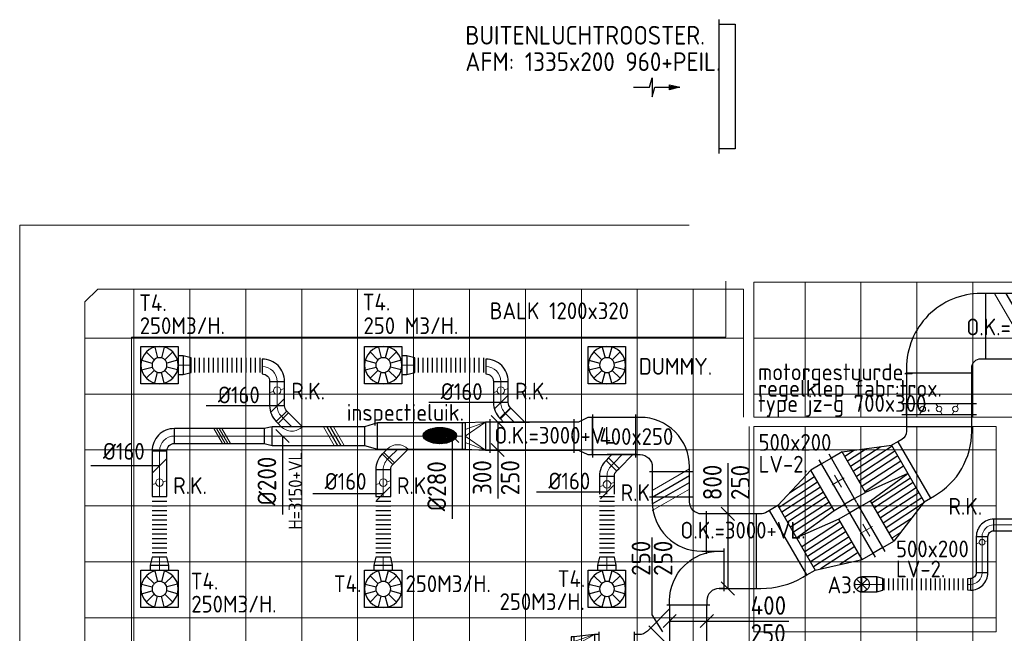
# Model space of a CAD drawing. Header units: millimetres. Extents: x -72425 to 38660, y 7096 to 51783.
# Tile 2 of 54: x -72425 to -61863, y 15722 to 22303. Entities that reach past the tile are written whole.
import ezdxf
from ezdxf.enums import TextEntityAlignment as Align

# ---------------------------------------------------------------- set-up
doc = ezdxf.new("R2010")
doc.units = ezdxf.units.MM
doc.header["$LTSCALE"] = 50
for name, color, linetype in [('4plfd', 254, 'Continuous'), ('WL570---_RETOUR', 100, 'Continuous'), ('WL570---_TOEVOER', 200, 'Continuous'), ('WM570---_TOEVOER', 2, 'Continuous')]:
    doc.layers.add(name, color=color, linetype=linetype)
for name, color, linetype, lineweight in [('WL570---_BESTAAND-HARTLIJN', 161, 'Continuous', 0), ('WL570---_BESTAAND-MAATVOERING', 161, 'Continuous', 0), ('WL570---_BESTAAND-RETOUR', 140, 'Continuous', 0), ('WL570---_BESTAAND-ROOSTER', 161, 'Continuous', 0), ('WL570---_BESTAAND-TOEVOER', 180, 'Continuous', 0)]:
    doc.layers.add(name, color=color, linetype=linetype, lineweight=lineweight)
doc.styles.add('CV-MAATVOEREN', font='simplex.shx')
doc.styles.add('ISO', font='ISO', dxfattribs={"height": 162})
doc.styles.add('LZ-MAATVOEREN', font='simplex')
doc.styles.add('MAATVOERING', font='ISO')

# ---------------------------------------------------------------- blocks, each defined once
blk = doc.blocks.new('A$C33D74301')
at = {"color": 8, "linetype": 'Continuous', "lineweight": 13}
for p, q in [((-61150, -26125), (-61150, -24675)), ((-61150, -24675), (-50450, -24675)), ((-60600, -24675), (-60600, -26125)), ((-60000, -24675), (-60000, -26125)), ((-59400, -24675), (-59400, -26125)), ((-58800, -24675), (-58800, -26125)), ((-68325, -24887), (-68188, -24750)), ((-68188, -24750), (-61262, -24750)), ((-67800, -31412), (-67800, -24750)), ((-67200, -31629), (-67200, -24750)), ((-66600, -31846), (-66600, -24750)), ((-66000, -32063), (-66000, -24750)), ((-65400, -32280), (-65400, -24750)), ((-64800, -32497), (-64800, -24750)), ((-64200, -32714), (-64200, -24750)), ((-63600, -32931), (-63600, -24750)), ((-63000, -33148), (-63000, -24750)), ((-62400, -33365), (-62400, -24750)), ((-61800, -33582), (-61800, -24750)), ((-61262, -24750), (-61262, -26125)), ((-68325, -31063), (-68325, -24887)), ((-68325, -25275), (-61262, -25275)), ((-61150, -25275), (-50450, -25275)), ((-68325, -25875), (-61262, -25875)), ((-61150, -25875), (-50450, -25875)), ((-50450, -26125), (-61150, -26125)), ((-61200, -33653), (-61200, -26225)), ((-60600, -33947), (-60600, -26225)), ((-60000, -34087), (-60000, -26225)), ((-59400, -26225), (-59400, -28525)), ((-58800, -26225), (-58800, -28525)), ((-68325, -26475), (-58550, -26475)), ((-68325, -27075), (-58550, -27075)), ((-68325, -27675), (-58550, -27675)), ((-68325, -28275), (-58550, -28275))]:
    blk.add_line(p, q, dxfattribs=at)
at = {"layer": '4plfd', "linetype": 'Continuous', "lineweight": 13}
blk.add_lwpolyline([(-61150, -26225), (-58550, -26225), (-58550, -28425), (-61150, -28425)], close=True, dxfattribs=at)
blk = doc.blocks.new('KARH')
for p, q in [((1, 0.5), (0, 0.5)), ((0, -0.5), (1, -0.5))]:
    blk.add_line(p, q)
at = {"invisible_edges": 15}
blk.add_3dface([(0, 0.5), (0, -0.5), (1, -0.5), (1, 0.5)], dxfattribs=at)
blk = doc.blocks.new('VBO70030000050901-100')
blk.add_lwpolyline([(-350, -500), (350, -500), (350, -450, 0.414214), (-450, 350), (-500, 350), (-500, -350), (-450, -350, -0.414214), (-350, -450)], format="xyb", close=True)
blk = doc.blocks.new('VVS500200500200012000')
for p, q in [((-300, 120), (300, 120)), ((-250, 0), (-250, 120)), ((250, 0), (250, 120)), ((-300, 0), (300, 0))]:
    blk.add_line(p, q)
at = {"layer": 'WL570---_BESTAAND-TOEVOER'}
for p, q in [((0, -15), (0, 135)), ((-75, 60), (75, 60))]:
    blk.add_line(p, q, dxfattribs=at)
at = {"style": 'CV-MAATVOEREN', "flags": 9}
for tag, p in [('VERW-UNIT', (350, 120)), ('CV-GROEP', (350, -223))]:
    blk.add_attdef(tag, p, '', height=200, dxfattribs=at)
blk = doc.blocks.new('VBO70030000050601-100')
blk.add_lwpolyline([(-350, -310), (350, -310), (350, -260, 0.267949), (-50, 433), (-93, 458), (-443, -148), (-400, -173, -0.267949), (-350, -260)], format="xyb", close=True)
blk = doc.blocks.new('VBO80025000050301-100')
blk.add_lwpolyline([(-400, -184), (400, -184), (400, -134, 0.131652), (279, 316), (254, 359), (-438, -41), (-413, -84, -0.131652), (-400, -134)], format="xyb", close=True)
blk = doc.blocks.new('OBO16000090Z')
blk.add_lwpolyline([(-80, 0), (80, 0), (80, 160, 1), (-80, 160)], format="xyb", close=True)
at = {"layer": 'WL570---_BESTAAND-HARTLIJN'}
for points in [[(0, 0), (0, 240)], [(-80, 160), (80, 160)]]:
    blk.add_lwpolyline(points, dxfattribs=at)
blk = doc.blocks.new('ORN_T_RN')
for p, q in [((0.354, 0.354), (-0.354, -0.354)), ((-0.354, 0.354), (0.354, -0.354))]:
    blk.add_line(p, q)
blk.add_circle((0, 0), 0.5)
at = {"style": 'LZ-MAATVOEREN', "flags": 9}
for tag, p in [('ROS_TYPE', (0.633, 0.683)), ('ROS_M3H', (0.633, 0.483)), ('ROS_ZIJDE', (0.633, 0.283)), ('ROS_STAT', (0.633, 0.083))]:
    blk.add_attdef(tag, p, '', height=0.125, dxfattribs=at)
blk = doc.blocks.new('FLLINE125')
blk.add_line((0, -62.5), (0, 62.5))
blk = doc.blocks.new('OEX12500100000')
at = {"rotation": 180}
for p in [(50, 0), (100, 0), (150, 0), (200, 0), (250, 0), (300, 0), (350, 0), (400, 0), (450, 0), (500, 0), (550, 0), (600, 0), (650, 0), (700, 0), (750, 0), (800, 0), (850, 0), (900, 0), (950, 0)]:
    blk.add_blockref('FLLINE125', p, dxfattribs=at)
blk = doc.blocks.new('OSV1601250650G')
blk.add_lwpolyline([(0, -80), (65, -62), (65, 62), (0, 80)], close=True)
at = {"layer": 'WL570---_BESTAAND-HARTLIJN'}
blk.add_line((0, 0), (65, 0), dxfattribs=at)
blk = doc.blocks.new('ORK12500000')
at = {"layer": 'WL570---_BESTAAND-TOEVOER'}
for p, q in [((30, 8), (60, 16)), ((-30, -8), (-60, -16))]:
    blk.add_line(p, q, dxfattribs=at)
blk.add_circle((0, 0), 31.2, dxfattribs=at)
blk = doc.blocks.new('OBO12500090H')
blk.add_lwpolyline([(62, -125, 0.414214), (-125, 62), (-125, -63, -0.414214), (-63, -125)], format="xyb", close=True)
at = {"invisible_edges": 15}
for points in [[(-114, -63), (-92, 60), (-125, 62), (-125, -63)], [(-104, -66), (-61, 51), (-92, 60), (-114, -63)], [(-94, -71), (-31, 37), (-61, 51), (-104, -66)], [(-85, -77), (-4, 19), (-31, 37), (-94, -71)], [(-77, -85), (19, -4), (-4, 19), (-85, -77)], [(-71, -94), (37, -31), (19, -4), (-77, -85)], [(-66, -104), (51, -61), (37, -31), (-71, -94)], [(-63, -114), (60, -92), (51, -61), (-66, -104)], [(-63, -125), (62, -125), (60, -92), (-63, -114)]]:
    blk.add_3dface(points, dxfattribs=at)
at = {"layer": 'WL570---_BESTAAND-HARTLIJN'}
blk.add_arc((-125, -125), 125, 0, 90, dxfattribs=at)
blk = doc.blocks.new('KARO')
for p, q in [((1, 0.5), (0, 0.5)), ((0, -0.5), (1, -0.5))]:
    blk.add_line(p, q)
at = {"invisible_edges": 15}
blk.add_3dface([(0, 0.5), (0, -0.5), (1, -0.5), (1, 0.5)], dxfattribs=at)
at = {"layer": 'WL570---_BESTAAND-HARTLIJN'}
blk.add_line((0, 0), (1, 0), dxfattribs=at)
blk = doc.blocks.new('ORN_T_WE600-600')
for p, q in [((-0.354, 0.354), (-0.141, 0.141)), ((-0.129, 0.483), (-0.052, 0.193)), ((0.129, 0.483), (0.052, 0.193)), ((0.354, 0.354), (0.141, 0.141)), ((-0.483, 0.129), (-0.193, 0.052)), ((0.483, 0.129), (0.193, 0.052)), ((-0.483, -0.129), (-0.193, -0.052)), ((-0.354, -0.354), (-0.141, -0.141)), ((-0.129, -0.483), (-0.052, -0.193)), ((0.129, -0.483), (0.052, -0.193)), ((0.354, -0.354), (0.141, -0.141)), ((0.483, -0.129), (0.193, -0.052))]:
    blk.add_line(p, q)
blk.add_lwpolyline([(-0.5, -0.5), (0.5, -0.5), (0.5, 0.5), (-0.5, 0.5)], close=True)
for radius in [0.5, 0.2]:
    blk.add_circle((0, 0), radius)
at = {"style": 'LZ-MAATVOEREN', "flags": 9}
for tag, p in [('ROS_TYPE', (0.633, 0.683)), ('ROS_M3H', (0.633, 0.483)), ('ROS_ZIJDE', (0.633, 0.283)), ('ROS_STAT', (0.633, 0.083))]:
    blk.add_attdef(tag, p, '', height=0.125, dxfattribs=at)
blk = doc.blocks.new('FLLINE160')
blk.add_line((0, -80), (0, 80))
blk = doc.blocks.new('OEX1600079900')
at = {"rotation": 180}
for p in [(50, 0), (100, 0), (150, 0), (200, 0), (250, 0), (300, 0), (350, 0), (400, 0), (450, 0), (500, 0), (550, 0), (600, 0), (650, 0), (700, 0), (750, 0)]:
    blk.add_blockref('FLLINE160', p, dxfattribs=at)
blk = doc.blocks.new('OBO16000090L')
blk.add_lwpolyline([(80, 0, 0.414214), (-160, 240), (-160, 80, -0.414214), (-80, 0)], format="xyb", close=True)
at = {"invisible_edges": 15}
for points in [[(-146, 79), (-118, 236), (-160, 240), (-160, 80)], [(-133, 75), (-78, 226), (-118, 236), (-146, 79)], [(-120, 69), (-40, 208), (-78, 226), (-133, 75)], [(-109, 61), (-6, 184), (-40, 208), (-120, 69)], [(-99, 51), (24, 154), (-6, 184), (-109, 61)], [(-91, 40), (48, 120), (24, 154), (-99, 51)], [(-85, 27), (66, 82), (48, 120), (-91, 40)], [(-81, 14), (76, 42), (66, 82), (-85, 27)], [(-80, 0), (80, 0), (76, 42), (-81, 14)]]:
    blk.add_3dface(points, dxfattribs=at)
at = {"layer": 'WL570---_BESTAAND-HARTLIJN'}
blk.add_arc((-160, 0), 160, 0, 90, dxfattribs=at)
blk = doc.blocks.new('ORK16000000')
at = {"layer": 'WL570---_BESTAAND-TOEVOER'}
for p, q in [((39, 10), (77, 21)), ((-39, -10), (-77, -21))]:
    blk.add_line(p, q, dxfattribs=at)
blk.add_circle((0, 0), 40, dxfattribs=at)
blk = doc.blocks.new('OSV2001600850G')
blk.add_lwpolyline([(0, -100), (85, -80), (85, 80), (0, 100)], close=True)
at = {"layer": 'WL570---_BESTAAND-HARTLIJN'}
blk.add_line((0, 0), (85, 0), dxfattribs=at)
blk = doc.blocks.new('OEX1600069300')
at = {"rotation": 270}
for p in [(0, 650), (0, 600), (0, 550), (0, 500), (0, 450), (0, 400), (0, 350), (0, 300), (0, 250), (0, 200), (0, 150), (0, 100), (0, 50)]:
    blk.add_blockref('FLLINE160', p, dxfattribs=at)
blk = doc.blocks.new('OZA2500160045L')
blk.add_lwpolyline([(-113, 0), (-148, 35), (-35, 148), (113, 0)])
at = {"layer": 'WL570---_BESTAAND-HARTLIJN'}
blk.add_line((0, 0), (-92, 92), dxfattribs=at)
at = {"layer": 'WL570---_BESTAAND-TOEVOER'}
blk.add_arc((0, 113), 160, 225, 315, dxfattribs=at)
blk = doc.blocks.new('OBO16000045H')
blk.add_lwpolyline([(80, -66, 0.198912), (10, 103), (-103, -10, -0.198912), (-80, -66)], format="xyb", close=True)
at = {"invisible_edges": 15}
for points in [[(-99, -15), (24, 88), (10, 103), (-103, -10)], [(-94, -20), (37, 71), (24, 88), (-99, -15)], [(-91, -26), (48, 54), (37, 71), (-94, -20)], [(-87, -32), (58, 35), (48, 54), (-91, -26)], [(-85, -39), (66, 16), (58, 35), (-87, -32)], [(-83, -46), (72, -4), (66, 16), (-85, -39)], [(-81, -52), (76, -25), (72, -4), (-83, -46)], [(-80, -59), (79, -45), (76, -25), (-81, -52)], [(-80, -66), (80, -66), (79, -45), (-80, -59)]]:
    blk.add_3dface(points, dxfattribs=at)
at = {"layer": 'WL570---_BESTAAND-HARTLIJN'}
blk.add_arc((-160, -66), 160, 0, 45, dxfattribs=at)
blk = doc.blocks.new('OBO16000090H')
blk.add_lwpolyline([(80, -160, 0.414214), (-160, 80), (-160, -80, -0.414214), (-80, -160)], format="xyb", close=True)
at = {"invisible_edges": 15}
for points in [[(-146, -81), (-118, 76), (-160, 80), (-160, -80)], [(-133, -85), (-78, 66), (-118, 76), (-146, -81)], [(-120, -91), (-40, 48), (-78, 66), (-133, -85)], [(-109, -99), (-6, 24), (-40, 48), (-120, -91)], [(-99, -109), (24, -6), (-6, 24), (-109, -99)], [(-91, -120), (48, -40), (24, -6), (-99, -109)], [(-85, -133), (66, -78), (48, -40), (-91, -120)], [(-81, -146), (76, -118), (66, -78), (-85, -133)], [(-80, -160), (80, -160), (76, -118), (-81, -146)]]:
    blk.add_3dface(points, dxfattribs=at)
at = {"layer": 'WL570---_BESTAAND-HARTLIJN'}
blk.add_arc((-160, -160), 160, 0, 90, dxfattribs=at)
blk = doc.blocks.new('OZA2500160045R')
blk.add_lwpolyline([(113, 0), (148, 35), (35, 148), (-113, 0)])
at = {"layer": 'WL570---_BESTAAND-HARTLIJN'}
blk.add_line((0, 0), (92, 92), dxfattribs=at)
at = {"layer": 'WL570---_BESTAAND-TOEVOER'}
blk.add_arc((0, 113), 160, 225, 315, dxfattribs=at)
blk = doc.blocks.new('MVLINE')
blk.add_line((35.4, -35.4), (-35.4, 35.4))
blk = doc.blocks.new('OSV28020001400G')
blk.add_lwpolyline([(0, -140), (140, -100), (140, 100), (0, 140)], close=True)
at = {"layer": 'WL570---_BESTAAND-HARTLIJN'}
blk.add_line((0, 0), (140, 0), dxfattribs=at)
blk = doc.blocks.new('OAF16000045L')
blk.add_line((-163, 0), (163, 0))
blk.add_lwpolyline([(-113, 0), (-148, 35), (-35, 148), (113, 0)])
at = {"layer": 'WL570---_BESTAAND-HARTLIJN'}
blk.add_line((-92, 92), (0, 0), dxfattribs=at)
blk = doc.blocks.new('OAF16000045R')
blk.add_line((-163, 0), (163, 0))
blk.add_lwpolyline([(-113, 0), (35, 148), (148, 35), (113, 0)])
at = {"layer": 'WL570---_BESTAAND-HARTLIJN'}
blk.add_line((92, 92), (0, 0), dxfattribs=at)
blk = doc.blocks.new('VRO3002500028030000-0')
for p, q in [((-300, 180), (-300, -180)), ((-250, -150), (-250, 150)), ((-30, -140), (-30, 140))]:
    blk.add_line(p, q)
blk.add_lwpolyline([(-300, 150), (-300, -150), (-250, -150), (-30, -140), (0, -140), (0, 140), (-30, 140), (-250, 150)], close=True)
at = {"layer": 'WL570---_BESTAAND-TOEVOER'}
for p, q in [((-250, 150), (-30, 70)), ((-250, -150), (-30, -70))]:
    blk.add_line(p, q, dxfattribs=at)
blk.add_lwpolyline([(-250, -150), (-30, 0), (-250, 150)], dxfattribs=at)
blk = doc.blocks.new('VV24002503002505020-0')
for p, q in [((0, -230), (0, 230)), ((200, -180), (200, 180))]:
    blk.add_line(p, q)
blk.add_lwpolyline([(0, -200), (50, -200), (150, -150), (200, -150), (200, 150), (150, 150), (50, 200), (0, 200)], close=True)
blk = doc.blocks.new('VBO4002504002505050-0')
for p, q in [((0, 230), (0, -230)), ((150, -380), (610, -380))]:
    blk.add_line(p, q)
blk.add_lwpolyline([(180, -380), (580, -380), (580, -330, 0.414214), (50, 200), (0, 200), (0, -200), (50, -200, -0.414214), (180, -330)], format="xyb", close=True)
blk = doc.blocks.new('VBO4002504002505050-1')
for p, q in [((-380, 230), (-380, -230)), ((-230, -380), (230, -380))]:
    blk.add_line(p, q)
blk.add_lwpolyline([(-200, -380), (200, -380), (200, -330, 0.414214), (-330, 200), (-380, 200), (-380, -200), (-330, -200, -0.414214), (-200, -330)], format="xyb", close=True)
blk = doc.blocks.new('VBO2502502502505050-0')
for p, q in [((0, 375), (-220, 156)), ((-155, 0), (155, 0))]:
    blk.add_line(p, q)
blk.add_lwpolyline([(-125, 0), (125, 0), (125, 50, 0.198912), (14, 319), (-22, 354), (-198, 177), (-163, 142, -0.198912), (-125, 50)], format="xyb", close=True)
blk = doc.blocks.new('VRO2502500020030000-0')
for p, q in [((0, 155), (0, -155)), ((50, -125), (50, 125)), ((270, -100), (270, 100))]:
    blk.add_line(p, q)
blk.add_lwpolyline([(0, 125), (0, -125), (50, -125), (270, -100), (300, -100), (300, 100), (270, 100), (50, 125)], close=True)
at = {"layer": 'WL570---_BESTAAND-TOEVOER'}
for p, q in [((50, 125), (270, 50)), ((50, -125), (270, -50))]:
    blk.add_line(p, q, dxfattribs=at)
blk.add_lwpolyline([(50, -125), (270, 0), (50, 125)], dxfattribs=at)
blk = doc.blocks.new('AFZPIJL')
for points in [[(0, -10), (0, -6.52), (-2.06, -5.97), (2.06, -5.97), (0, -5.41), (0, 0)], [(-0.26, -2.22), (0, 0)], [(0.26, -2.22), (0, 0)]]:
    blk.add_lwpolyline(points)
blk.add_lwpolyline([(0.52, -2.22), (-0.52, -2.22), (0, 0)], close=True)
blk = doc.blocks.new('ORN_T_K1335-200-175')
for points in [[(-718, 175), (718, 175)], [(-668, 175), (-668, 0), (668, 0), (668, 175)]]:
    blk.add_lwpolyline(points)
at = {"layer": 'WL570---_BESTAAND-ROOSTER', "style": 'LZ-MAATVOEREN', "flags": 9}
for tag, p in [('ROS_TYPE', (781, 293)), ('ROS_M3H', (781, 273)), ('ROS_ZIJDE', (781, 253)), ('ROS_STAT', (781, 233))]:
    blk.add_attdef(tag, p, '', height=12.5, dxfattribs=at)
blk = doc.blocks.new('VSE70030070030001200C')
for p, q in [((-400, 120), (400, 120)), ((-350, 0), (-350, 120)), ((350, 0), (350, 120)), ((-400, 0), (400, 0))]:
    blk.add_line(p, q)
at = {"layer": 'WL570---_BESTAAND-TOEVOER'}
for p, q in [((-160, 86), (-145, 112)), ((-15, 86), (-30, 112)), ((190, 86), (205, 112)), ((-190, 34), (-205, 8)), ((15, 34), (30, 8)), ((160, 34), (145, 8))]:
    blk.add_line(p, q, dxfattribs=at)
for centre in [(-175, 60), (0, 60), (175, 60)]:
    blk.add_circle(centre, 30, dxfattribs=at)
at = {"style": 'LZ-MAATVOEREN', "flags": 8}
blk.add_attdef('KLEP-SECTIE', (450, 120), '', height=200, dxfattribs=at)
blk = doc.blocks.new('UISO')
for p, q in [((0, 0.18), (1, 0.757)), ((0, 0), (1, 0.577))]:
    blk.add_line(p, q)
at = {"layer": 'WL570---_BESTAAND-TOEVOER'}
for p, q in [((0, 0.36), (1, 0.937)), ((0, -0.18), (1, 0.397))]:
    blk.add_line(p, q, dxfattribs=at)

msp = doc.modelspace()

# ---------------------------------------------------------------- linework, layer by layer
at = {"layer": 'WL570---_BESTAAND-MAATVOERING'}
msp.add_line((-72425.3, 12504.6), (-72425.3, 20098), dxfattribs=at)

# ---------------------------------------------------------------- block references
at = {"layer": 'WM570---_TOEVOER'}
msp.add_blockref('A$C33D74301', (-3400.3, 44163.1), dxfattribs=at)

# ---------------------------------------------------------------- next in the draw order: hatches: boundary and pattern name
at = {"layer": 'WL570---_TOEVOER'}
h = msp.add_hatch(dxfattribs=at)
h.set_pattern_fill('ANSI31', color=256, scale=3.5, style=0)
h.set_pattern_definition([(45, (-65261.583, -1253.226), (-7.857724, 7.857724), [])])
edge = h.paths.add_edge_path()
edge.add_ellipse((-67917.9, 17842.7), major_axis=(-178.4, 0), ratio=0.4897108, start_angle=0, end_angle=360)

# ---------------------------------------------------------------- next in the draw order: linework, layer by layer
at = {"layer": 'WL570---_BESTAAND-MAATVOERING'}
for p, q in [((-72425.3, 20098), (-65245, 20098)), ((-64849.2, 19498), (-64849.2, 18898)), ((-71225.3, 18898), (-64849.2, 18898)), ((-71225.3, 15298), (-71225.3, 18898))]:
    msp.add_line(p, q, dxfattribs=at)
at = {"layer": 'WL570---_BESTAAND-TOEVOER'}
for p, q in [((-62976.8, 16802.6), (-63068.2, 16743)), ((-65656, 15780.4), (-65453.4, 15983))]:
    msp.add_line(p, q, dxfattribs=at)
at = {"layer": 'WL570---_TOEVOER'}
for p, q in [((-63601.3, 17666.4), (-63072.5, 17737.9)), ((-63351.3, 17233.4), (-63601.3, 17666.4)), ((-63469.7, 17684.2), (-63572.8, 17617)), ((-63343, 17701.3), (-63545.3, 17569.4)), ((-63188, 17722.3), (-63511.6, 17511.2)), ((-63067.6, 17729.4), (-63481.7, 17459.3)), ((-63036, 17674.7), (-63450.2, 17404.6)), ((-63072.5, 17737.9), (-62722.5, 17131.7)), ((-63006.7, 17624), (-63420.9, 17353.9)), ((-62974.6, 17568.3), (-63388.7, 17298.2)), ((-63939.6, 17471.1), (-64290.9, 17092.2)), ((-63689.6, 17038.1), (-63939.6, 17471.1)), ((-62943, 17513.6), (-63357.2, 17243.5)), ((-62897.5, 17434.8), (-63351.3, 17233.4)), ((-63298.8, 17142.4), (-62897.5, 17434.8)), ((-63865.3, 17342.7), (-64279.4, 17072.5)), ((-63898.4, 17401.2), (-64166.5, 17226.4)), ((-62869.6, 17386.6), (-63283.8, 17116.4)), ((-62842.2, 17339), (-63256.3, 17068.8)), ((-63835.4, 17290.7), (-64249.6, 17020.6)), ((-63803.9, 17236), (-64218, 16965.9)), ((-62808.5, 17280.7), (-63222.6, 17010.7)), ((-62778.6, 17228.9), (-63192.7, 16958.7)), ((-63774.6, 17185.3), (-64188.7, 16915.2)), ((-63742.4, 17129.6), (-64156.6, 16859.5)), ((-63048.8, 16709.4), (-63298.8, 17142.4)), ((-62747, 17174.2), (-63161.2, 16904)), ((-62717.7, 17123.5), (-63131.9, 16853.3)), ((-62722.5, 17131.7), (-63048.8, 16709.4)), ((-64290.9, 17092.2), (-63890.9, 16399.3)), ((-63710.8, 17075), (-64125, 16804.8)), ((-64090.9, 16745.8), (-63689.6, 17038.1)), ((-63637, 16947.1), (-64090.9, 16745.8)), ((-63620.9, 16919.1), (-64035, 16649)), ((-63387, 16514.1), (-63637, 16947.1)), ((-62859.5, 16954.4), (-63099.7, 16797.6)), ((-63589.3, 16864.4), (-64003.5, 16594.3)), ((-63560, 16813.7), (-63974.2, 16543.6)), ((-63527.9, 16758), (-63942, 16487.9)), ((-63496.3, 16703.3), (-63910.4, 16433.2)), ((-63467, 16652.6), (-63836.3, 16411.8)), ((-63429.5, 16587.7), (-63625.8, 16459.7)), ((-63890.9, 16399.3), (-63387, 16514.1))]:
    msp.add_line(p, q, dxfattribs=at)
msp.add_ellipse((-67917.9, 17842.7), major_axis=(-178.4, 0), ratio=0.4897108, dxfattribs=at)
at = {"layer": 'WM570---_TOEVOER'}
for points in [[(-67263.9, 18198.2), (-67409.3, 18198.2), (-68035.5, 18198.2)], [(-69663.9, 18161.9), (-69799.9, 18161.9), (-70426.1, 18161.9)], [(-67297.4, 17987.6), (-67297.4, 17628.4), (-67297.4, 17166.9)], [(-69606.8, 17837.6), (-69606.8, 17666.4), (-69606.8, 16997.4)], [(-67784.8, 17837.6), (-67784.8, 17617.6), (-67784.8, 16948.5)], [(-64828, 17545), (-64828, 16202.2)], [(-70925.3, 17516.9), (-71034.3, 17516.9), (-71660.5, 17516.9)], [(-68525.3, 17217.5), (-68654.6, 17217.5), (-69280.8, 17217.5)], [(-66125.3, 17235.4), (-66254.9, 17235.4), (-66881.1, 17235.4)], [(-65640.4, 15920.1), (-65640.4, 16287.9), (-65640.4, 16749.4)], [(-65526.4, 15736.2), (-65640.4, 15920.1), (-65640.4, 15920.1)], [(-65453.4, 15853.2), (-64634.5, 15853.2), (-64172.9, 15853.2)]]:
    msp.add_lwpolyline(points, dxfattribs=at)

# ---------------------------------------------------------------- next in the draw order: block references
at = {"layer": 'WL570---_BESTAAND-MAATVOERING', "xscale": 2, "yscale": 2, "zscale": 2, "rotation": 89.99999999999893}
msp.add_blockref('MVLINE', (-66125.3, 17235.4), dxfattribs=at)
at = {"layer": 'WL570---_BESTAAND-RETOUR', "rotation": 180}
msp.add_blockref('ORK12500000', (-62101.3, 16698.7), dxfattribs=at)
at = {"layer": 'WL570---_BESTAAND-RETOUR', "xscale": 27.41703149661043, "yscale": 125, "zscale": 125}
msp.add_blockref('KARO', (-62253.7, 16246.3), dxfattribs=at)
at = {"layer": 'WL570---_BESTAAND-TOEVOER'}
for p in [(-67263.9, 18324.6), (-66125.3, 17318.3)]:
    msp.add_blockref('ORK16000000', p, dxfattribs=at)
at = {"layer": 'WL570---_BESTAAND-TOEVOER', "xscale": 160, "yscale": 160, "zscale": 160, "rotation": 270}
msp.add_blockref('UISO', (-70314.6, 17917.6), dxfattribs=at)
at = {"layer": 'WL570---_RETOUR', "xscale": -1, "rotation": 90}
msp.add_blockref('ORN_T_K1335-200-175', (-64750.3, 21585.5), dxfattribs=at)
at = {"layer": 'WL570---_RETOUR', "rotation": 270}
for name, p, xscale, yscale, zscale in [('AFZPIJL', (-65342.5, 21577.9), 50, 50, 50), ('KARO', (-62101.3, 16758.5), 387.0916185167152, 125, 125), ('ORN_T_RN', (-63391.5, 16246.3), 160, 160, 160)]:
    msp.add_blockref(name, p, dxfattribs=dict(at, xscale=xscale, yscale=yscale, zscale=zscale))
at = {"layer": 'WL570---_RETOUR'}
for name, p, rotation in [('OBO12500090H', (-62101.3, 16883.5), 90), ('OBO16000090Z', (-63231.5, 16246.3), 90), ('OBO12500090H', (-62101.3, 16246.3), 270)]:
    msp.add_blockref(name, p, dxfattribs=dict(at, rotation=rotation))
at = {"layer": 'WL570---_RETOUR', "xscale": 376.6548134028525, "yscale": 125, "zscale": 125}
msp.add_blockref('KARO', (-61976.3, 16883.5), dxfattribs=at)
at = {"layer": 'WL570---_RETOUR'}
for name, p in [('OSV1601250650G', (-63231.5, 16246.3)), ('OEX12500100000', (-63206.2, 16246.3))]:
    msp.add_blockref(name, p, dxfattribs=at)
at = {"layer": 'WL570---_TOEVOER'}
for name, p, rotation in [('VBO70030000050901-100', (-62562.8, 19016.5), 90), ('OBO16000045H', (-67263.9, 18130.6), 180), ('VBO70030000050601-100', (-62562.8, 17628), 300.0000000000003), ('OBO16000045H', (-69663.9, 18095.9), 180), ('VV24002503002505020-0', (-66281.9, 17837.6), 180), ('OSV28020001400G', (-68586.8, 17837.6), 180), ('VRO3002500028030000-0', (-67677.2, 17837.6), 180), ('OBO16000090H', (-70925.3, 17837.6), 90), ('OSV2001600850G', (-69717.2, 17837.6), 180), ('OZA2500160045R', (-68370.5, 17697.6), 180), ('OBO16000045H', (-68525.3, 17542.7), 135), ('VVS500200500200012000', (-63593.5, 17382.3), 120), ('OBO16000045H', (-66125.3, 17472.9), 135.0000000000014), ('OAF16000045R', (-65960.6, 17637.6), 180), ('VBO4002504002505050-1', (-65439.4, 16802.2), 180), ('VVS500200500200012000', (-63290.9, 16858.2), 120), ('VBO80025000050301-100', (-64339.6, 16602.2), 270), ('OSV2001600850G', (-70925.3, 16452.6), 90), ('OSV2001600850G', (-68525.3, 16452.6), 90), ('OSV2001600850G', (-66125.3, 16452.6), 90), ('VBO2502502502505050-0', (-65833.3, 15582), 270), ('VRO2502500020030000-0', (-66210, 15582), 180)]:
    msp.add_blockref(name, p, dxfattribs=dict(at, rotation=rotation))
for name, p, xscale, yscale, zscale in [('KARH', (-62102.9, 19016.5), 1591.162238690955, 700, 300), ('KARO', (-70725.3, 18598), 54.61171935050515, 200, 200), ('KARO', (-68325.3, 18598), 54.61171935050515, 200, 200), ('KARO', (-68586.8, 17837.6), 909.6778969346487, 280, 280), ('KARH', (-67377.2, 17837.6), 895.2335572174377, 300, 250), ('KARH', (-66281.9, 17837.6), 462.5405094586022, 400, 250), ('KARO', (-70765.3, 17837.6), 963.128729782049, 160, 160), ('KARO', (-69717.2, 17837.6), 990.347142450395, 200, 200), ('UISO', (-65639.4, 17109.7), 400, 400, 400), ('KARH', (-65059.4, 16802.2), 136.2034571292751, 400, 250), ('ORN_T_WE600-600', (-70925.3, 16198), -400.0000002, 400.0000002, 400.0000002), ('ORN_T_WE600-600', (-68525.3, 16198), -400.0000002, 400.0000002, 400.0000002), ('ORN_T_WE600-600', (-66125.3, 16198), -400.0000002, 400.0000002, 400.0000002)]:
    msp.add_blockref(name, p, dxfattribs=dict(at, xscale=xscale, yscale=yscale, zscale=zscale))
for name, p, xscale, yscale, zscale, rotation in [('UISO', (-61311.8, 18666.5), 700, 700, 700, 90), ('ORN_T_WE600-600', (-70925.3, 18598), -400.0000002, 400.0000002, 400.0000002, 270), ('ORN_T_WE600-600', (-68525.3, 18598), -400.0000002, 400.0000002, 400.0000002, 270), ('ORN_T_WE600-600', (-66125.3, 18598), -400.0000002, 400.0000002, 400.0000002, 270), ('KARH', (-62562.8, 17937.8), 578.6991566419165, 700, 300, 90), ('KARO', (-69663.9, 18423), 260.8216631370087, 160, 160, 270), ('KARO', (-67263.9, 18423), 226.1193060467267, 160, 160, 270), ('KARO', (-69617.1, 18049.1), 27.69862162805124, 160, 160, 315.0000000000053), ('KARO', (-67212.8, 18079.5), 6.064487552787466, 160, 160, 135.0000000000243), ('UISO', (-69131.8, 17937.6), 200, 200, 200, 270), ('KARH', (-62897.5, 17434.8), 76.68022870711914, 700, 300, 29.99999999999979), ('KARO', (-70925.3, 17677.6), 489.9361506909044, 160, 160, 270), ('KARO', (-68462.4, 17605.6), 22.68726013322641, 160, 160, 224.9999999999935), ('KARH', (-63476.3, 17449.9), 135.2922494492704, 500, 200, 210), ('KARO', (-66052.5, 17545.6), 36.64622371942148, 160, 160, 225.0000000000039), ('KARH', (-63697.4, 17322.3), 135.2922494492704, 500, 200, 210), ('KARO', (-68525.3, 17187.6), 288.8328686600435, 160, 160, 89.9999999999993), ('KARH', (-65439.4, 17457.6), 275.4060861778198, 400, 250, 270), ('KARO', (-66125.3, 17406.6), 193.6193255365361, 160, 160, 269.9999999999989), ('KARH', (-63173.8, 16925.9), 135.2922494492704, 500, 200, 210), ('KARH', (-64180.3, 16694.1), 103.227670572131, 800, 250, 29.99999999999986), ('KARH', (-63394.9, 16798.2), 135.2922494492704, 500, 200, 210), ('KARH', (-64523.6, 16602.2), 399.5912305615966, 800, 250, 180), ('KARO', (-70925.3, 16398), 54.61171935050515, 200, 200, 90), ('KARO', (-68525.3, 16398), 54.61171935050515, 200, 200, 90), ('KARO', (-66125.3, 16398), 54.61171935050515, 200, 200, 90), ('KARH', (-65253.4, 16022.2), 466.5013598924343, 400, 250, 270)]:
    msp.add_blockref(name, p, dxfattribs=dict(at, xscale=xscale, yscale=yscale, zscale=zscale, rotation=rotation))
for name, p in [('OSV2001600850G', (-70670.7, 18598)), ('OSV2001600850G', (-68270.7, 18598)), ('OEX1600079900', (-70599.5, 18598)), ('OBO16000090L', (-69663.9, 18423)), ('OEX1600079900', (-68199.5, 18598)), ('OBO16000090L', (-67263.9, 18423)), ('ORK16000000', (-69663.9, 18324.6)), ('VSE70030070030001200C', (-62562.8, 18067.6)), ('OZA2500160045L', (-69505.6, 17937.6)), ('OAF16000045L', (-67120.9, 17987.6)), ('VBO4002504002505050-0', (-65819.4, 17837.6)), ('ORK16000000', (-70925.3, 17337.6)), ('ORK16000000', (-68525.3, 17337.6)), ('OEX1600069300', (-70925.3, 16537.6)), ('OEX1600069300', (-68525.3, 16537.6)), ('OEX1600069300', (-66125.3, 16537.6))]:
    msp.add_blockref(name, p, dxfattribs=at)
at = {"layer": 'WL570---_TOEVOER', "xscale": -1}
msp.add_blockref('VBO4002504002505050-1', (-65253.4, 16402.2), dxfattribs=at)
at = {"layer": 'WM570---_TOEVOER', "xscale": 2, "yscale": 2, "zscale": 2}
for p, rotation in [((-69663.9, 18161.9), 90), ((-67263.9, 18198.2), 90), ((-70925.3, 17516.9), 90), ((-68525.3, 17217.5), 89.9999999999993), ((-65453.4, 15853.2), 90), ((-65053.4, 15853.2), 90)]:
    msp.add_blockref('MVLINE', p, dxfattribs=dict(at, rotation=rotation))
for p in [(-67297.4, 17987.6), (-69606.8, 17837.6), (-67784.8, 17837.6), (-67297.4, 17687.6), (-64828, 17002.2), (-64828, 16202.2)]:
    msp.add_blockref('MVLINE', p, dxfattribs=at)

# ---------------------------------------------------------------- next in the draw order: texts
at = {"layer": 'WL570---_BESTAAND-MAATVOERING', "style": 'ISO'}
msp.add_text('BALK 1200x320', height=180, dxfattribs=at).set_placement((-67383.4, 19090.8))
at = {"layer": 'WM570---_TOEVOER'}
for s, height, style, p in [('BUITENLUCHTROOSTER.', 200, 'MAATVOERING', (-67645.3, 22035.8)), ('AFM: 1335x200 960+PEIL.', 200, 'MAATVOERING', (-67644.9, 21752.8)), ('T4.', 180, 'ISO', (-71144.1, 19177.4)), ('T4.', 180, 'ISO', (-68746.1, 19184.3)), ('250M3/H.', 180, 'ISO', (-71137.5, 18930.8)), ('250 M3/H.', 180, 'ISO', (-68737, 18930.8)), ('O.K.=2800+VL.', 180, 'ISO', (-62270.4, 18917.4)), ('DUMMY.', 180, 'ISO', (-65783.7, 18494.6)), ('motorgestuurde-', 180, 'ISO', (-64505.1, 18435.7)), ('R.K.', 180, 'ISO', (-69511.7, 18229.1)), ('R.K.', 180, 'ISO', (-67111.7, 18229.1)), ('regelklep fabr:trox.', 180, 'ISO', (-64505.1, 18259.3)), ('type jz-g 700x300.', 180, 'ISO', (-64505.1, 18096.9)), ('inspectieluik.', 180, 'MAATVOERING', (-68918.1, 18000.9)), ('O.K.=3000+VL.', 180, 'ISO', (-67333.6, 17755.5)), ('400x250', 180, 'ISO', (-66205.9, 17742.1)), ('500x200', 180, 'ISO', (-64499.3, 17679.4)), ('LV-2.', 180, 'ISO', (-64499.3, 17445.5)), ('R.K.', 180, 'ISO', (-70778.6, 17215.9)), ('R.K.', 180, 'ISO', (-68378.6, 17215.9)), ('R.K.', 180, 'ISO', (-65978.6, 17140.9)), ('R.K.', 180, 'ISO', (-62462.5, 16993.2)), ('O.K.=3000+VL.', 180, 'ISO', (-65337.9, 16737.3)), ('500x200', 180, 'ISO', (-63024.9, 16536.9)), ('LV-2.', 180, 'ISO', (-63025.5, 16321.4)), ('T4.', 180, 'ISO', (-66654.8, 16217.7)), ('T4.', 180, 'ISO', (-70590.7, 16191)), ('T4.', 180, 'ISO', (-69056.2, 16163.2)), ('250M3/H.', 180, 'ISO', (-68286, 16163.1)), ('A3.', 180, 'ISO', (-63758.2, 16151)), ('250M3/H.', 180, 'ISO', (-67277, 15971)), ('250M3/H.', 180, 'ISO', (-70584, 15944.4)), ('400', 200, 'MAATVOERING', (-64584.5, 15919.8)), ('250', 200, 'MAATVOERING', (-64584.5, 15619.8))]:
    msp.add_text(s, height=height, dxfattribs=dict(at, style=style)).set_placement(p)
at = {"layer": 'WM570---_TOEVOER', "style": 'ISO'}
for p in [(-67459.3, 18224.5), (-69849.9, 18188.2), (-71084.3, 17583.5), (-68704.6, 17260.9), (-66304.9, 17264.6)]:
    msp.add_text('%%c160', height=180, dxfattribs=at).set_placement(p, align=Align.RIGHT)
at = {"layer": 'WM570---_TOEVOER'}
for s, height, style, p in [('H=3150+VL.', 144, 'ISO', (-69397, 16832.9)), ('250', 200, 'MAATVOERING', (-65660.3, 16337.9)), ('250', 200, 'MAATVOERING', (-65423.8, 16337.9))]:
    msp.add_text(s, height=height, rotation=90, dxfattribs=dict(at, style=style)).set_placement(p)
at = {"layer": 'WM570---_TOEVOER', "style": 'MAATVOERING'}
for s, p in [('%%c200', (-69673.5, 17616.4)), ('%%c280', (-67851.5, 17567.6)), ('300', (-67364.1, 17578.4)), ('250', (-67064.1, 17578.4))]:
    msp.add_text(s, height=200, rotation=90, dxfattribs=at).set_placement(p, align=Align.RIGHT)
for s, p in [('800', (-64894.7, 17339.4)), ('250', (-64594.7, 17339.4))]:
    msp.add_text(s, height=200, rotation=90, dxfattribs=at).set_placement(p, align=Align.CENTER)

doc.saveas('drawing.dxf')
